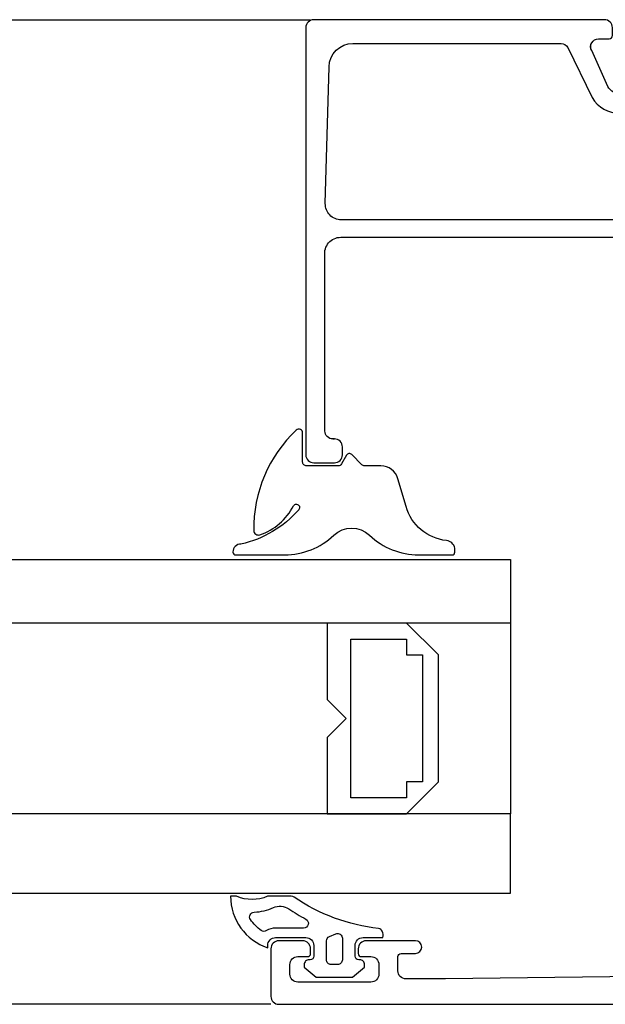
# Model space of a CAD drawing. Header units: millimetres. Extents: x 111285 to 237437, y -9513 to 52045.
# Tile 84 of 117: x 144038 to 144075, y 400 to 462. Entities that reach past the tile are written whole.
import ezdxf

# ---------------------------------------------------------------- set-up
doc = ezdxf.new("R2010")
doc.units = ezdxf.units.MM
doc.header["$LTSCALE"] = 100
doc.layers.get('0').update_dxf_attribs({"color": 252})
doc.layers.add('0-BUITENKOZIJNEN', color=252, linetype='Continuous')

# ---------------------------------------------------------------- blocks, each defined once
blk = doc.blocks.new('S170718block')
at = {"layer": '0-BUITENKOZIJNEN', "linetype": 'Continuous'}
blk.add_lwpolyline([(-26.4, 18.1), (-26.4, 18.1, -0.414214), (-25.9, 18.6), (-14.861, 18.6), (-14.861, 18.6, -0.454262), (-13.7, 17.6), (-13.7, 9.9), (-13.7, -0.354), (-13.7, -2.7, -0.767327), (-14.073, -2.8), (-15.315, -2.059, 0.198912), (-15.456, -2), (-15.6, -2, 0.414214), (-15.8, -2.2), (-15.8, -2.666, 0.131652), (-15.733, -2.916), (-14.292, -4.047, 0.767327), (-12.6, -3.594), (-12.6, -0.584), (-12.6, 9.9), (-12.6, 17.574, -0.421807), (-11.574, 18.573), (-2.961, 18.338, -0.406661), (-1.5, 16.838), (-1.5, 9.9), (-1.5, 3.733, -0.267949), (-1.75, 3.3), (-4.9, 1.77, 0.267949), (-5.9, 0.038), (-5.9, -2.399, 0.668179), (-5.046, -2.752), (-4.488, -2.194, 0.467105), (-4.529, -1.735, -0.245393), (-4.7, -1.407), (-4.7, -0.077, -0.267949), (-4.2, 0.789), (-1.95, 1.799, -0.57735), (-1.2, 1.366), (-1.2, 0.7, 0.414214), (-1, 0.5), (-0.5, 0.5, 0.414214), (0, 1), (0, 9.9), (0, 19.3), (0, 19.3, 0.414214), (-0.5, 19.8), (-27.4, 19.8, 0.414214), (-27.9, 19.3), (-27.9, 19.3), (-27.9, 18), (-27.9, 18, 0.414214), (-27.4, 17.5), (-27.4, 17.5), (-26.9, 17.5), (-26.9, 17.5, 0.414214), (-26.4, 18), (-26.4, 18.1), (-26.4, 18), (-26.4, 18)], format="xyb", close=True, dxfattribs=at)
blk = doc.blocks.new('770759block')
at = {"linetype": 'Continuous'}
for points in [[(20.875, -31.504, 0.126173), (20.732, -31.544), (19.25, -32.4), (18.7, -32.4, -0.414214), (18.5, -32.2), (18.5, -31.175, -0.609065), (18.816, -31.012, 1.936492), (18.816, -29.788, -0.609065), (18.5, -29.625), (18.5, -28.598), (18.5, -28.598, -0.534511), (18.777, -28.413), (18.777, -28.413), (20.202, -29.004, 0.376373), (22.075, -28.368), (22.692, -27.3, -0.267949), (23.125, -27.05), (25.5, -27.05, 0.414214), (26, -26.55), (26, -23.85, 0.414214), (25.7, -23.55), (25.1, -23.55, -1), (25.1, -22.55), (26.7, -22.55, -0.414214), (27.2, -23.05), (27.2, -26.55, 0.414214), (27.7, -27.05), (38.875, -27.05, -0.267949), (39.308, -27.3), (39.925, -28.368, 0.376373), (41.798, -29.004), (43.223, -28.413, -0.534511), (43.5, -28.598), (43.5, -29.625, -0.609065), (43.184, -29.788, 1.936492), (43.184, -31.012, -0.609065), (43.5, -31.175), (43.5, -32.2), (43.5, -32.2, -0.414214), (43.3, -32.4), (43.3, -32.4), (42.75, -32.4), (41.268, -31.544, 0.126173), (41.125, -31.504, -0.233397), (38.376, -30.073, 0.239087), (36.359, -29.05), (25.641, -29.05, 0.239087), (23.624, -30.073, -0.233397)], [(18.7, -45.6), (18.7, -45.6, 0.414214), (18.5, -45.8), (18.5, -46.825, 0.609065), (18.816, -46.988, -1.936492), (18.816, -48.212, 0.609065), (18.5, -48.375), (18.5, -49.402, 0.534511), (18.777, -49.587), (20.202, -48.996, -0.376373), (22.075, -49.632), (22.692, -50.7, 0.267949), (23.125, -50.95), (38.875, -50.95, 0.267949), (39.308, -50.7), (39.925, -49.632, -0.376373), (41.798, -48.996), (43.223, -49.587, 0.534511), (43.5, -49.402), (43.5, -48.375, 0.609065), (43.184, -48.212, -1.936492), (43.184, -46.988, 0.609065), (43.5, -46.825), (43.5, -45.8, 0.414214), (43.3, -45.6), (42.75, -45.6), (41.268, -46.456, -0.126173), (41.125, -46.496, 0.233397), (38.376, -47.927, -0.239087), (36.359, -48.95), (25.641, -48.95, -0.239087), (23.624, -47.927, 0.233397), (20.875, -46.496, -0.126173), (20.732, -46.456), (19.25, -45.6)]]:
    blk.add_lwpolyline(points, format="xyb", close=True, dxfattribs=at)
at = {"layer": '0-BUITENKOZIJNEN', "linetype": 'Continuous', "ltscale": 0.25}
blk.add_lwpolyline([(20.6, -31.615), (19.24, -32.4), (18.7, -32.4, -0.414214), (18.5, -32.2), (18.5, -28.4, -0.414214), (18.7, -28.2), (20.733, -29.042, 0.9366), (21.091, -29.218), (22.112, -27.45, 0.577375), (21.852, -27), (18.301, -27, -0.414214), (17.601, -26.3), (17.601, -23.8, -0.414214), (17.901, -23.5), (18.501, -23.5, 1), (18.501, -22.5), (15.301, -22.5, 0.412335), (14.501, -23.295, 0.416094), (14.701, -23.496), (15.901, -23.496, -0.414214), (16.101, -23.696), (16.101, -26.5, -0.414214), (15.601, -27), (2.294, -27, -0.410557), (1.794, -26.506), (1.6, -11), (1.6, -8.5, -0.414214), (2.1, -8), (3, -8, -0.414214), (3.2, -8.2), (3.2, -9.1, 1), (4, -9.1), (4, -6, 0.414214), (3.5, -5.5), (3.2, -5.5, 0.414214), (3, -5.7), (3, -6.3, -0.414214), (2.5, -6.8), (1.9, -6.8, -0.414214), (1.4, -6.3), (1.4, -1.7, -0.414214), (1.9, -1.2), (2.5, -1.2, -0.414214), (3, -1.7), (3, -2.3, 0.414214), (3.2, -2.5), (3.5, -2.5, 0.414214), (4, -2), (4, -0.5, 0.414214), (3.5, 0), (0.5, 0, 0.414214), (0, -0.5), (0, -77.5, 0.414214), (0.5, -78), (9.7, -78, 0.414214), (10.2, -77.5), (10.2, -76, 0.414214), (9.7, -75.5), (9.6, -75.5, 0.414214), (9.4, -75.7), (9.4, -76, -1), (7.8, -76), (7.8, -72, -1), (9.4, -72), (9.4, -72.3, 0.414214), (9.6, -72.5), (9.7, -72.5, 0.414214), (10.2, -72), (10.2, -51.5, -0.414214), (10.7, -51), (16.2, -51, -0.414214), (16.7, -51.5), (16.7, -54.6, -0.414214), (16.5, -54.8), (14.9, -54.8, 0.414214), (14.7, -55, 0.414214), (15.5, -55.8), (17.8, -55.8, 0.414214), (18.3, -55.3), (18.3, -51.2, -0.414214), (18.5, -51), (21.852, -51, 0.577351), (22.112, -50.55), (21.091, -48.782, 0.936617), (20.733, -48.958), (18.7, -49.8, -0.414214), (18.5, -49.6), (18.5, -45.8, -0.414214), (18.7, -45.6), (19.24, -45.6), (20.6, -46.385, 0.999993), (21, -46.385), (21, -46.039, 0.267949), (19.5, -43.441), (19, -43.152, -0.267949), (18.5, -42.286), (18.5, -35.714, -0.267949), (19, -34.848), (19.5, -34.559, 0.267949), (21, -31.961), (21, -31.615, 0.999992)], format="xyb", close=True, dxfattribs=at)
at = {"layer": '0-BUITENKOZIJNEN', "linetype": 'Continuous'}
for points in [[(58, -23.5, -0.536675), (57.816, -23.222, -0.301511), (59.658, -22), (61.5, -22, -0.414214), (62, -22.5), (62, -55.5, -0.414214), (61.5, -56), (59.658, -56, -0.301511), (57.816, -54.778, -0.536675), (58, -54.5), (59.7, -54.5, 0.414214), (60.2, -54), (60.2, -51.5, 0.414214), (59.7, -51), (46.2, -51, 0.414214), (45.7, -51.5), (45.7, -54, 0.414214), (46.2, -54.5), (47.6, -54.5, -0.553992), (47.78, -54.787, -0.287008), (46.161, -55.8), (43.4, -55.8, -0.414214), (42.4, -54.8), (42.4, -54.7, -0.414214), (42.6, -54.5), (43.8, -54.5, 0.414214), (44, -54.3), (44, -51.7, 0.414214), (43.3, -51), (43.3, -51), (40.633, -51), (40.633, -51, -0.57735), (40.373, -50.55), (40.736, -49.921), (41.372, -48.82, -1), (41.742, -48.973), (43.223, -49.587, 0.534511), (43.5, -49.402), (43.5, -49.402), (43.5, -45.8, 0.414214), (43.3, -45.6), (42.76, -45.6), (42.76, -45.6), (41.398, -46.386, -1.077346), (41, -46.416), (41, -46.039, -0.267949), (42.5, -43.441), (42.5, -43.441), (43, -43.152, 0.267949), (43.5, -42.286), (43.5, -39), (43.5, -39), (43.5, -35.714, 0.267949), (43, -34.848), (43, -34.848), (42.5, -34.559, -0.267949), (41, -31.961), (41, -31.961), (41, -31.584, -1.077346), (41.398, -31.614), (42.76, -32.4), (43.3, -32.4, 0.414214), (43.5, -32.2), (43.5, -32.2), (43.5, -28.598), (43.5, -28.598, 0.534511), (43.223, -28.413), (41.742, -29.027), (41.742, -29.027, -1), (41.372, -29.18), (41.372, -29.18), (40.736, -28.079), (40.736, -28.079), (40.373, -27.45, -0.57735), (40.633, -27), (40.633, -27), (43.3, -27, 0.414214), (44, -26.3), (44, -23.7, 0.414214), (43.8, -23.5), (42.6, -23.5, -0.414214), (42.4, -23.3), (42.4, -23.2, -0.414214), (43.4, -22.2), (46.161, -22.2, -0.287008), (47.78, -23.212, -0.553992), (47.6, -23.5), (46.2, -23.5, 0.414214), (45.7, -24), (45.7, -26.5, 0.414214), (46.2, -27), (59.7, -27, 0.414214), (60.2, -26.5), (60.2, -24, 0.414214), (59.7, -23.5)], [(1.4, -49.1), (1.4, -45.894, -0.414214), (1.6, -45.694), (1.8, -45.694, 0.414214), (2, -45.494), (2, -44.399, 0.414214), (1.8, -44.199), (1.6, -44.199, -0.414214), (1.4, -43.999), (1.4, -30.5, -0.414214), (1.6, -30.3), (1.8, -30.3, 0.414214), (2, -30.1), (2, -29, -0.414214), (2.2, -28.8), (3.3, -28.8, 0.414214), (3.5, -28.6, -0.414214), (3.7, -28.4), (14.987, -28.4, -0.414214), (15.187, -28.6, 0.414214), (15.387, -28.8), (16.5, -28.8, -0.414214), (16.7, -29), (16.7, -49, -0.414214), (16.5, -49.2), (15.4, -49.2, 0.414214), (15.2, -49.4, -0.414214), (15, -49.6), (10.4, -49.6, -0.414214), (10.2, -49.4, 0.414214), (10, -49.2), (9, -49.2, 0.414214), (8.8, -49.4, -0.414214), (8.6, -49.6), (1.9, -49.6, -0.414214)], [(60.6, -34), (60.6, -34), (60.6, -30.5), (60.6, -30.5, 0.414214), (60.4, -30.3, -0.414214), (60.2, -30.1), (60.2, -29), (60.2, -29, 0.414214), (60, -28.8), (58.9, -28.8, -0.414214), (58.7, -28.6, 0.414214), (58.5, -28.4), (47, -28.4), (47, -28.4, 0.414214), (46.8, -28.6, -0.414214), (46.6, -28.8), (45.5, -28.8, 0.414214), (45.3, -29), (45.3, -30.1), (45.3, -49), (45.3, -49, 0.414214), (45.5, -49.2), (46.6, -49.2, -0.414214), (46.8, -49.4, 0.414214), (47, -49.6), (58.5, -49.6, 0.414214), (58.7, -49.4), (58.7, -49.4, -0.414214), (58.9, -49.2), (58.9, -49.2), (60, -49.2, 0.414214), (60.2, -49), (60.2, -49), (60.2, -47.9), (60.2, -47.9, -0.414214), (60.4, -47.7), (60.4, -47.7, 0.414214), (60.6, -47.5), (60.6, -47.5)], [(6.1, -76.6), (1.9, -76.6, -0.414214), (1.4, -76.1), (1.4, -51.5, -0.414214), (1.9, -51), (8.3, -51, -0.414214), (8.8, -51.5), (8.8, -69.3, -0.414214), (8.3, -69.8), (8.1, -69.8, 0.414214), (6.6, -71.3), (6.6, -76.1, -0.414214)]]:
    blk.add_lwpolyline(points, format="xyb", close=True, dxfattribs=at)
blk = doc.blocks.new('onderlegger beganegrond')
at = {"linetype": 'Continuous', "ltscale": 0.25}
for p, q in [((16529.998, 462), (17904.448, 462)), ((17902, 400), (16530, 400))]:
    blk.add_line(p, q, dxfattribs=at)
at = {"linetype": 'Continuous'}
for p, q in [((16530, 428), (17917.086, 428)), ((17917.086, 428), (17917.086, 424)), ((17917.086, 424), (16530, 424)), ((17917.086, 424), (17917.086, 412))]:
    blk.add_line(p, q, dxfattribs=at)
for points in [[(17899.776, 428.3), (17902.864, 428.3, 0.191979), (17905.96, 429.534, -0.398651), (17908.211, 429.534, 0.191979), (17911.307, 428.3), (17913.416, 428.3, 0.414214), (17913.58, 428.464), (17913.58, 428.724, 0.326741), (17913.058, 429.203, -0.302866), (17910.509, 431.344), (17909.997, 433.099, 0.33328), (17908.928, 433.9), (17907.908, 433.9, -0.198912), (17907.734, 433.972), (17907.089, 434.618, 0.493145), (17906.767, 434.575), (17906.448, 434.023, -0.267949), (17906.235, 433.9), (17904.245, 433.9, -0.414214), (17904, 434.146), (17904, 435.973, 0.635409), (17903.598, 436.162, 0.209907), (17900.919, 429.836, 0.491509), (17901.307, 429.562, 0.194986), (17903.421, 431.393, -1.088983), (17903.754, 431.143, -0.162066), (17900.116, 428.983, 0.416129), (17899.612, 428.483), (17899.612, 428.464, 0.414214)], [(17903.456, 406.748), (17903.456, 406.748, 0.150479), (17903.287, 406.8), (17903.287, 406.8), (17901.788, 406.8), (17901.788, 406.8, -0.203155), (17899.845, 406.8), (17899.845, 406.8), (17899.462, 406.8), (17899.462, 406.8, 0.321315), (17901.8, 403.56), (17901.8, 403.56), (17901.8, 403.7), (17901.8, 403.7, -0.414214), (17902.3, 404.2), (17902.3, 404.2), (17904.2, 404.2), (17904.2, 404.2, -0.414214), (17904.7, 403.7), (17904.7, 403.7), (17904.7, 403.03), (17904.7, 403.03, -0.414214), (17904.47, 402.8), (17904.47, 402.8), (17904.47, 402.8), (17904.4, 402.8), (17904.4, 402.8, 0.414214), (17904.1, 402.5), (17904.1, 402.5), (17904.1, 402.332), (17904.1, 402.332), (17904.853, 401.7), (17904.853, 401.7), (17907.147, 401.7), (17907.147, 401.7), (17907.9, 402.332), (17907.9, 402.332), (17907.9, 402.5), (17907.9, 402.5, 0.414214), (17907.6, 402.8), (17907.6, 402.8), (17907.53, 402.8), (17907.53, 402.8, -0.414214), (17907.3, 403.03), (17907.3, 403.03), (17907.3, 403.7), (17907.3, 403.7, -0.414214), (17907.8, 404.2), (17907.8, 404.2), (17909.042, 404.2), (17909.042, 404.2, 0.216855), (17909.016, 404.608), (17909.016, 404.608, 0.246521), (17908.786, 404.765, -0.121194)], [(17903.121, 406.009), (17903.121, 406.009, 0.024804), (17904.203, 405.365), (17904.203, 405.365, -0.78183), (17904.063, 404.8), (17904.063, 404.8), (17902.3, 404.8), (17902.3, 404.8, 0.138255), (17901.725, 404.638), (17901.725, 404.638, -0.29655), (17901.399, 404.647), (17901.399, 404.647, -0.093259), (17900.714, 405.337), (17900.714, 405.337, -0.587696), (17900.95, 405.805), (17900.95, 405.805, 0.095255), (17902.159, 406.089, -0.257242)], [(17906.5, 404.159), (17906.5, 404.159), (17906.5, 402.8), (17906.5, 402.8, -0.414214), (17906.2, 402.5), (17906.2, 402.5), (17905.8, 402.5), (17905.8, 402.5, -0.414214), (17905.5, 402.8), (17905.5, 402.8), (17905.5, 403.988), (17905.5, 403.988, -0.300021), (17905.682, 404.264), (17905.682, 404.264), (17906.082, 404.435, -0.538437)]]:
    blk.add_lwpolyline(points, format="xyb", close=True, dxfattribs=at)
for points in [[(17905.543, 419.2), (17906.743, 418), (17905.543, 416.8), (17905.543, 412), (17910.543, 412), (17912.543, 414), (17912.543, 422), (17910.543, 424), (17905.543, 424)], [(17910.543, 414), (17910.543, 413), (17907.043, 413), (17907.043, 423), (17910.543, 423), (17910.543, 422), (17911.543, 422), (17911.543, 414)]]:
    blk.add_lwpolyline(points, close=True, dxfattribs=at)
blk.add_lwpolyline([(16530, 407), (17917.086, 407), (17917.086, 412), (16530, 412)], dxfattribs=at)
at = {"linetype": 'Continuous', "ltscale": 0.25, "extrusion": (0, 0, -1), "xscale": -1, "zscale": -1, "rotation": 270}
blk.add_blockref('770759block', (-17902, 400), dxfattribs=at)
at = {"extrusion": (0, 0, -1), "xscale": -1, "zscale": -1, "rotation": 270}
blk.add_blockref('S170718block', (-17924, 462), dxfattribs=at)

msp = doc.modelspace()

# ---------------------------------------------------------------- linework, layer by layer
at = {"layer": '0-BUITENKOZIJNEN', "linetype": 'Continuous'}
for points in [[(144075.499, 461.5, 0.414214), (144074.999, 462), (144066.099, 462), (144056.699, 462), (144056.699, 462, 0.414214), (144056.199, 461.5), (144056.199, 434.6, 0.414214), (144056.699, 434.1), (144056.699, 434.1), (144057.999, 434.1), (144057.999, 434.1, 0.414214), (144058.499, 434.6), (144058.499, 434.6), (144058.499, 435.1), (144058.499, 435.1, 0.414214), (144057.999, 435.6), (144057.899, 435.6), (144057.999, 435.6), (144057.999, 435.6), (144057.899, 435.6), (144057.899, 435.6, -0.414214), (144057.399, 436.1), (144057.399, 447.139), (144057.399, 447.139, -0.454262), (144058.399, 448.3), (144066.099, 448.3), (144076.353, 448.3)], [(144075.499, 461.5, 0.414214), (144074.999, 462), (144066.099, 462), (144056.699, 462), (144056.699, 462, 0.414214), (144056.199, 461.5), (144056.199, 434.6, 0.414214), (144056.699, 434.1), (144056.699, 434.1), (144057.999, 434.1), (144057.999, 434.1, 0.414214), (144058.499, 434.6), (144058.499, 434.6), (144058.499, 435.1), (144058.499, 435.1, 0.414214), (144057.999, 435.6), (144057.899, 435.6), (144057.999, 435.6), (144057.999, 435.6), (144057.899, 435.6), (144057.899, 435.6, -0.414214), (144057.399, 436.1), (144057.399, 447.139), (144057.399, 447.139, -0.454262), (144058.399, 448.3), (144066.099, 448.3), (144076.353, 448.3)], [(144075.499, 461.5, 0.414214), (144074.999, 462), (144066.099, 462), (144056.699, 462), (144056.699, 462, 0.414214), (144056.199, 461.5), (144056.199, 434.6, 0.414214), (144056.699, 434.1), (144056.699, 434.1), (144057.999, 434.1), (144057.999, 434.1, 0.414214), (144058.499, 434.6), (144058.499, 434.6), (144058.499, 435.1), (144058.499, 435.1, 0.414214), (144057.999, 435.6), (144057.899, 435.6), (144057.999, 435.6), (144057.999, 435.6), (144057.899, 435.6), (144057.899, 435.6, -0.414214), (144057.399, 436.1), (144057.399, 447.139), (144057.399, 447.139, -0.454262), (144058.399, 448.3), (144066.099, 448.3), (144076.353, 448.3)], [(144075.21, 457.8), (144074.199, 460.05, -0.57735), (144074.632, 460.8), (144075.299, 460.8, 0.414214)], [(144075.21, 457.8), (144074.199, 460.05, -0.57735), (144074.632, 460.8), (144075.299, 460.8, 0.414214)], [(144075.21, 457.8), (144074.199, 460.05, -0.57735), (144074.632, 460.8), (144075.299, 460.8, 0.414214)], [(144076.582, 449.4), (144066.099, 449.4), (144058.425, 449.4, -0.421807), (144057.425, 450.426), (144057.661, 459.039, -0.406661), (144059.16, 460.5), (144066.099, 460.5), (144072.265, 460.5, -0.267949), (144072.698, 460.25), (144074.228, 457.1, 0.267949), (144075.96, 456.1)], [(144076.582, 449.4), (144066.099, 449.4), (144058.425, 449.4, -0.421807), (144057.425, 450.426), (144057.661, 459.039, -0.406661), (144059.16, 460.5), (144066.099, 460.5), (144072.265, 460.5, -0.267949), (144072.698, 460.25), (144074.228, 457.1, 0.267949), (144075.96, 456.1)], [(144076.582, 449.4), (144066.099, 449.4), (144058.425, 449.4, -0.421807), (144057.425, 450.426), (144057.661, 459.039, -0.406661), (144059.16, 460.5), (144066.099, 460.5), (144072.265, 460.5, -0.267949), (144072.698, 460.25), (144074.228, 457.1, 0.267949), (144075.96, 456.1)]]:
    msp.add_lwpolyline(points, format="xyb", dxfattribs=at)
at = {"layer": '0-BUITENKOZIJNEN', "linetype": 'Continuous', "ltscale": 0.25}
msp.add_lwpolyline([(144080.505, 401.794), (144064.999, 401.6), (144062.499, 401.6, -0.414214), (144061.999, 402.1), (144061.999, 403, -0.414214), (144062.199, 403.2), (144063.099, 403.2, 1), (144063.099, 404), (144059.999, 404, 0.414214), (144059.499, 403.5), (144059.499, 403.2, 0.414214), (144059.699, 403), (144060.299, 403, -0.414214), (144060.799, 402.5), (144060.799, 401.9, -0.414214), (144060.299, 401.4), (144055.699, 401.4, -0.414214), (144055.199, 401.9), (144055.199, 402.5, -0.414214), (144055.699, 403), (144056.299, 403, 0.414214), (144056.499, 403.2), (144056.499, 403.5, 0.414214), (144055.999, 404), (144054.499, 404, 0.414214), (144053.999, 403.5), (144053.999, 400.5, 0.414214), (144054.499, 400), (144131.499, 400, 0.414214)], format="xyb", dxfattribs=at)
msp.add_lwpolyline([(144080.505, 401.794), (144064.999, 401.6), (144062.499, 401.6, -0.414214), (144061.999, 402.1), (144061.999, 403, -0.414214), (144062.199, 403.2), (144063.099, 403.2, 1), (144063.099, 404), (144059.999, 404, 0.414214), (144059.499, 403.5), (144059.499, 403.2, 0.414214), (144059.699, 403), (144060.299, 403, -0.414214), (144060.799, 402.5), (144060.799, 401.9, -0.414214), (144060.299, 401.4), (144055.699, 401.4, -0.414214), (144055.199, 401.9), (144055.199, 402.5, -0.414214), (144055.699, 403), (144056.299, 403, 0.414214), (144056.499, 403.2), (144056.499, 403.5, 0.414214), (144055.999, 404), (144054.499, 404, 0.414214), (144053.999, 403.5), (144053.999, 400.5, 0.414214), (144054.499, 400), (144131.499, 400, 0.414214)], format="xyb", dxfattribs=at)
msp.add_lwpolyline([(144080.505, 401.794), (144064.999, 401.6), (144062.499, 401.6, -0.414214), (144061.999, 402.1), (144061.999, 403, -0.414214), (144062.199, 403.2), (144063.099, 403.2, 1), (144063.099, 404), (144059.999, 404, 0.414214), (144059.499, 403.5), (144059.499, 403.2, 0.414214), (144059.699, 403), (144060.299, 403, -0.414214), (144060.799, 402.5), (144060.799, 401.9, -0.414214), (144060.299, 401.4), (144055.699, 401.4, -0.414214), (144055.199, 401.9), (144055.199, 402.5, -0.414214), (144055.699, 403), (144056.299, 403, 0.414214), (144056.499, 403.2), (144056.499, 403.5, 0.414214), (144055.999, 404), (144054.499, 404, 0.414214), (144053.999, 403.5), (144053.999, 400.5, 0.414214), (144054.499, 400), (144131.499, 400, 0.414214)], format="xyb", dxfattribs=at)

# ---------------------------------------------------------------- block references
msp.add_blockref('onderlegger beganegrond', (126151.999, 0))

doc.saveas('drawing.dxf')
